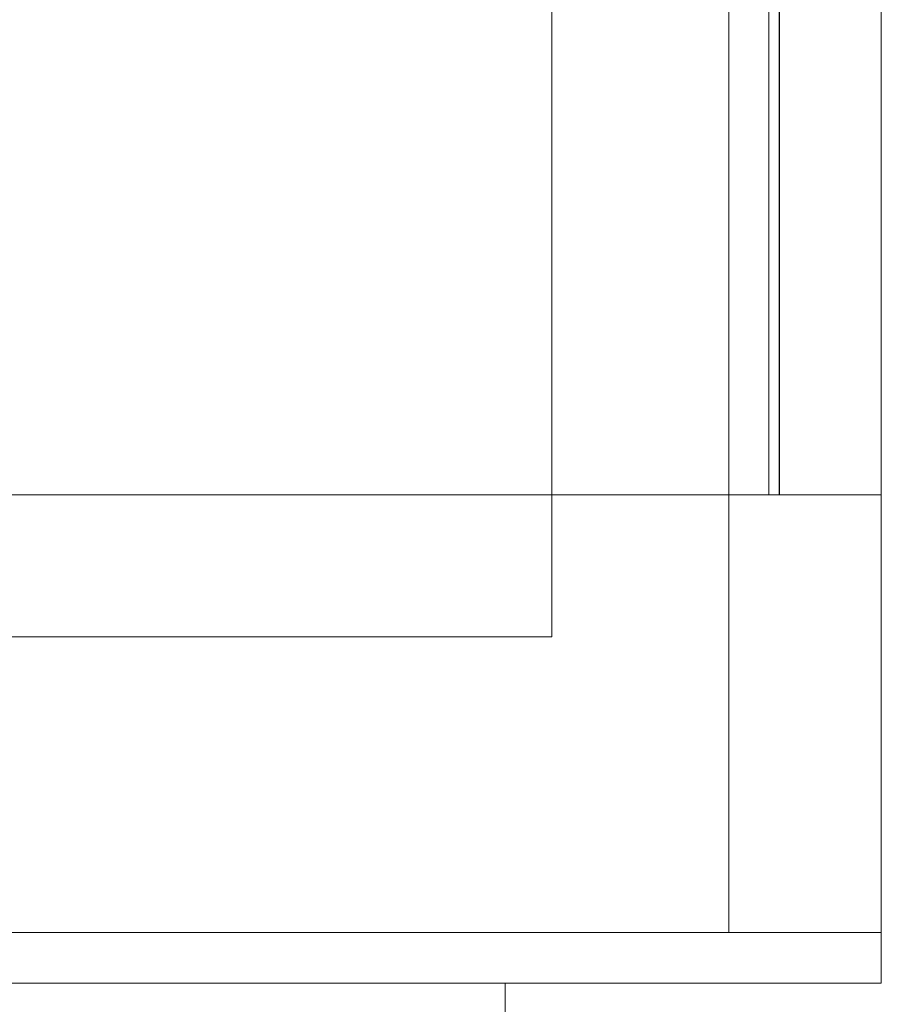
# Model space of a CAD drawing. Header units: millimetres. Extents: x -200 to 200, y -17 to 153.
# Tile 152 of 159: x 158 to 200, y 41 to 89. Entities that reach past the tile are written whole.
import ezdxf

# ---------------------------------------------------------------- set-up
doc = ezdxf.new("R2010")
doc.units = ezdxf.units.MM
doc.header["$LTSCALE"] = 12.7
doc.layers.add('Lighting-LED', color=7, linetype='Continuous', lineweight=5, true_color=0x000000)

msp = doc.modelspace()

# ---------------------------------------------------------------- linework, layer by layer
at = {"layer": 'Lighting-LED', "color": 18, "linetype": 'Continuous', "lineweight": 5, "true_color": 0x000000}
for points in [[(16.074, 58.622, -415.658), (16.074, 125.622, -415.658), (183.79, 125.622, -415.658), (183.79, 58.622, -415.658)], [(183.79, 58.622, -65.97), (183.79, 125.622, -65.97), (16.074, 125.622, -65.97), (16.074, 58.622, -65.97)], [(183.79, 58.622, -415.658), (183.79, 125.622, -415.658), (183.79, 125.622, -65.97), (183.79, 58.622, -65.97)], [(192.501, 44.073, -110.972), (192.501, 125.622, -110.972), (192.501, 125.622, -370.656), (192.501, 44.073, -370.656)], [(194.969, 65.613, -40.814), (194.969, 115.363, -40.814), (142.14, 115.363, -40.814), (142.14, 65.613, -40.814)], [(142.14, 65.613, -440.811), (142.14, 115.363, -440.811), (194.969, 115.363, -440.811), (194.969, 65.613, -440.811)], [(142.548, 65.613, -45.814), (142.548, 115.363, -45.814), (194.461, 115.363, -45.814), (194.461, 65.613, -45.814)], [(194.461, 65.613, -435.811), (194.461, 115.363, -435.811), (142.548, 115.363, -435.811), (142.548, 65.613, -435.811)], [(195.001, 65.613, -110.972), (195.001, 65.613, -46.354), (195.001, 115.363, -46.354), (195.001, 115.363, -110.972)], [(195.001, 115.363, -370.656), (195.001, 115.363, -435.271), (195.001, 65.613, -435.271), (195.001, 65.613, -370.656)], [(200.001, 65.613, -240.813), (200.001, 115.363, -240.813), (200.001, 115.363, -45.846), (200.001, 65.613, -45.846)], [(200.001, 65.613, -435.779), (200.001, 115.363, -435.779), (200.001, 115.363, -240.813), (200.001, 65.613, -240.813)], [(16.074, 58.622, -415.658), (183.79, 58.622, -415.658), (183.79, 58.622, -65.97), (16.074, 58.622, -65.97)], [(181.5, -17.131, -370.651), (-181.5, -17.131, -370.651), (-181.5, 41.573, -370.651), (181.5, 41.573, -370.651)], [(181.5, 41.573, -110.971), (181.5, -17.131, -110.971), (181.5, -17.131, -370.651), (181.5, 41.573, -370.651)], [(200.001, 41.573, -110.972), (192.501, 41.573, -110.972), (192.501, 41.573, -370.656), (200.001, 41.573, -370.656)]]:
    msp.add_3dface(points, dxfattribs=at)
for points, invisible_edges in [([(195.001, 65.613, -110.972), (195.001, 115.363, -110.972), (192.501, 125.622, -110.972), (192.501, 44.073, -110.972)], 10), ([(192.501, 44.073, -370.656), (192.501, 125.622, -370.656), (195.001, 115.363, -370.656), (195.001, 65.613, -370.656)], 10), ([(194.461, 65.613, -45.814), (194.461, 115.363, -45.814), (194.533, 115.363, -45.845), (194.533, 65.613, -45.845)], 4), ([(194.533, 65.613, -435.78), (194.533, 115.363, -435.78), (194.461, 115.363, -435.811), (194.461, 65.613, -435.811)], 1), ([(194.533, 65.613, -45.845), (194.533, 115.363, -45.845), (194.603, 115.363, -45.882), (194.603, 65.613, -45.882)], 5), ([(194.603, 65.613, -435.744), (194.603, 115.363, -435.744), (194.533, 115.363, -435.78), (194.533, 65.613, -435.78)], 5), ([(194.603, 65.613, -45.882), (194.603, 115.363, -45.882), (194.669, 115.363, -45.924), (194.669, 65.613, -45.924)], 5), ([(194.669, 65.613, -435.701), (194.669, 115.363, -435.701), (194.603, 115.363, -435.744), (194.603, 65.613, -435.744)], 5), ([(194.669, 65.613, -45.924), (194.669, 115.363, -45.924), (194.732, 115.363, -45.972), (194.732, 65.613, -45.972)], 5), ([(194.732, 65.613, -435.653), (194.732, 115.363, -435.653), (194.669, 115.363, -435.701), (194.669, 65.613, -435.701)], 5), ([(194.732, 65.613, -45.972), (194.732, 115.363, -45.972), (194.79, 115.363, -46.026), (194.79, 65.613, -46.026)], 5), ([(194.79, 65.613, -435.599), (194.79, 115.363, -435.599), (194.732, 115.363, -435.653), (194.732, 65.613, -435.653)], 5), ([(194.79, 65.613, -46.026), (194.79, 115.363, -46.026), (194.843, 115.363, -46.084), (194.843, 65.613, -46.084)], 5), ([(194.843, 65.613, -435.541), (194.843, 115.363, -435.541), (194.79, 115.363, -435.599), (194.79, 65.613, -435.599)], 5), ([(194.843, 65.613, -46.084), (194.843, 115.363, -46.084), (194.891, 115.363, -46.146), (194.891, 65.613, -46.146)], 5), ([(194.891, 65.613, -435.479), (194.891, 115.363, -435.479), (194.843, 115.363, -435.541), (194.843, 65.613, -435.541)], 5), ([(194.891, 65.613, -46.146), (194.891, 115.363, -46.146), (194.934, 115.363, -46.212), (194.934, 65.613, -46.212)], 5), ([(194.934, 65.613, -435.413), (194.934, 115.363, -435.413), (194.891, 115.363, -435.479), (194.891, 65.613, -435.479)], 5), ([(194.934, 65.613, -46.212), (194.934, 115.363, -46.212), (194.971, 115.363, -46.282), (194.971, 65.613, -46.282)], 5), ([(194.971, 65.613, -435.343), (194.971, 115.363, -435.343), (194.934, 115.363, -435.413), (194.934, 65.613, -435.413)], 5), ([(195.469, 65.613, -40.907), (195.469, 115.363, -40.907), (194.969, 115.363, -40.814), (194.969, 65.613, -40.814)], 1), ([(194.969, 65.613, -440.811), (194.969, 115.363, -440.811), (195.469, 115.363, -440.718), (195.469, 65.613, -440.718)], 4), ([(194.971, 65.613, -46.282), (194.971, 115.363, -46.282), (195.001, 115.363, -46.354), (195.001, 65.613, -46.354)], 1), ([(195.001, 65.613, -435.271), (195.001, 115.363, -435.271), (194.971, 115.363, -435.343), (194.971, 65.613, -435.343)], 4), ([(195.96, 65.613, -41.043), (195.96, 115.363, -41.043), (195.469, 115.363, -40.907), (195.469, 65.613, -40.907)], 5), ([(195.469, 65.613, -440.718), (195.469, 115.363, -440.718), (195.96, 115.363, -440.582), (195.96, 65.613, -440.582)], 5), ([(196.437, 65.613, -41.22), (196.437, 115.363, -41.22), (195.96, 115.363, -41.043), (195.96, 65.613, -41.043)], 5), ([(195.96, 65.613, -440.582), (195.96, 115.363, -440.582), (196.437, 115.363, -440.405), (196.437, 65.613, -440.405)], 5), ([(196.896, 65.613, -41.437), (196.896, 115.363, -41.437), (196.437, 115.363, -41.22), (196.437, 65.613, -41.22)], 5), ([(196.437, 65.613, -440.405), (196.437, 115.363, -440.405), (196.896, 115.363, -440.188), (196.896, 65.613, -440.188)], 5), ([(197.336, 65.613, -41.694), (197.336, 115.363, -41.694), (196.896, 115.363, -41.437), (196.896, 65.613, -41.437)], 5), ([(196.896, 65.613, -440.188), (196.896, 115.363, -440.188), (197.336, 115.363, -439.932), (197.336, 65.613, -439.932)], 5), ([(197.752, 65.613, -41.986), (197.752, 115.363, -41.986), (197.336, 115.363, -41.694), (197.336, 65.613, -41.694)], 5), ([(197.336, 65.613, -439.932), (197.336, 115.363, -439.932), (197.752, 115.363, -439.639), (197.752, 65.613, -439.639)], 5), ([(198.141, 65.613, -42.314), (198.141, 115.363, -42.314), (197.752, 115.363, -41.986), (197.752, 65.613, -41.986)], 5), ([(197.752, 65.613, -439.639), (197.752, 115.363, -439.639), (198.141, 115.363, -439.311), (198.141, 65.613, -439.311)], 5), ([(198.501, 65.613, -42.674), (198.501, 115.363, -42.674), (198.141, 115.363, -42.314), (198.141, 65.613, -42.314)], 5), ([(198.141, 65.613, -439.311), (198.141, 115.363, -439.311), (198.501, 115.363, -438.951), (198.501, 65.613, -438.951)], 5), ([(198.829, 65.613, -43.063), (198.829, 115.363, -43.063), (198.501, 115.363, -42.674), (198.501, 65.613, -42.674)], 5), ([(198.501, 65.613, -438.951), (198.501, 115.363, -438.951), (198.829, 115.363, -438.562), (198.829, 65.613, -438.562)], 5), ([(199.122, 65.613, -43.479), (199.122, 115.363, -43.479), (198.829, 115.363, -43.063), (198.829, 65.613, -43.063)], 5), ([(198.829, 65.613, -438.562), (198.829, 115.363, -438.562), (199.122, 115.363, -438.146), (199.122, 65.613, -438.146)], 5), ([(199.378, 65.613, -43.918), (199.378, 115.363, -43.918), (199.122, 115.363, -43.479), (199.122, 65.613, -43.479)], 5), ([(199.122, 65.613, -438.146), (199.122, 115.363, -438.146), (199.378, 115.363, -437.707), (199.378, 65.613, -437.707)], 5), ([(199.595, 65.613, -44.378), (199.595, 115.363, -44.378), (199.378, 115.363, -43.918), (199.378, 65.613, -43.918)], 5), ([(199.378, 65.613, -437.707), (199.378, 115.363, -437.707), (199.595, 115.363, -437.247), (199.595, 65.613, -437.247)], 5), ([(199.773, 65.613, -44.855), (199.773, 115.363, -44.855), (199.595, 115.363, -44.378), (199.595, 65.613, -44.378)], 5), ([(199.595, 65.613, -437.247), (199.595, 115.363, -437.247), (199.773, 115.363, -436.77), (199.773, 65.613, -436.77)], 5), ([(199.908, 65.613, -45.345), (199.908, 115.363, -45.345), (199.773, 115.363, -44.855), (199.773, 65.613, -44.855)], 5), ([(199.773, 65.613, -436.77), (199.773, 115.363, -436.77), (199.908, 115.363, -436.28), (199.908, 65.613, -436.28)], 5), ([(200.001, 65.613, -45.846), (200.001, 115.363, -45.846), (199.908, 115.363, -45.345), (199.908, 65.613, -45.345)], 4), ([(199.908, 65.613, -436.28), (199.908, 115.363, -436.28), (200.001, 115.363, -435.779), (200.001, 65.613, -435.779)], 1), ([(194.969, 65.613, -40.814), (142.14, 65.613, -40.814), (142.548, 65.613, -45.814), (194.461, 65.613, -45.814)], 10), ([(194.461, 65.613, -435.811), (142.548, 65.613, -435.811), (142.14, 65.613, -440.811), (194.969, 65.613, -440.811)], 10), ([(192.501, 44.073, -110.972), (200.001, 44.073, -110.972), (200.001, 65.613, -110.972), (195.001, 65.613, -110.972)], 8), ([(192.501, 44.073, -370.656), (195.001, 65.613, -370.656), (200.001, 65.613, -370.656), (192.501, 41.573, -370.656)], 13), ([(194.461, 65.613, -45.814), (195.469, 65.613, -40.907), (194.969, 65.613, -40.814)], 9), ([(194.461, 65.613, -45.814), (194.533, 65.613, -45.845), (196.896, 65.613, -41.437), (196.437, 65.613, -41.22)], 10), ([(196.437, 65.613, -41.22), (195.96, 65.613, -41.043), (195.469, 65.613, -40.907), (194.461, 65.613, -45.814)], 12), ([(194.461, 65.613, -435.811), (195.469, 65.613, -440.718), (195.96, 65.613, -440.582), (196.437, 65.613, -440.405)], 9), ([(194.969, 65.613, -440.811), (195.469, 65.613, -440.718), (194.461, 65.613, -435.811)], 10), ([(196.437, 65.613, -440.405), (196.896, 65.613, -440.188), (194.533, 65.613, -435.78), (194.461, 65.613, -435.811)], 10), ([(197.336, 65.613, -41.694), (196.896, 65.613, -41.437), (194.533, 65.613, -45.845), (194.603, 65.613, -45.882)], 10), ([(194.603, 65.613, -435.744), (194.533, 65.613, -435.78), (196.896, 65.613, -440.188), (197.336, 65.613, -439.932)], 10), ([(197.752, 65.613, -41.986), (197.336, 65.613, -41.694), (194.603, 65.613, -45.882), (194.669, 65.613, -45.924)], 10), ([(197.336, 65.613, -439.932), (197.752, 65.613, -439.639), (194.669, 65.613, -435.701), (194.603, 65.613, -435.744)], 10), ([(194.669, 65.613, -45.924), (194.732, 65.613, -45.972), (198.141, 65.613, -42.314), (197.752, 65.613, -41.986)], 10), ([(197.752, 65.613, -439.639), (198.141, 65.613, -439.311), (194.732, 65.613, -435.653), (194.669, 65.613, -435.701)], 10), ([(198.141, 65.613, -42.314), (194.732, 65.613, -45.972), (194.79, 65.613, -46.026)], 9), ([(194.79, 65.613, -435.599), (194.732, 65.613, -435.653), (198.141, 65.613, -439.311)], 10), ([(198.501, 65.613, -42.674), (198.141, 65.613, -42.314), (194.79, 65.613, -46.026), (194.843, 65.613, -46.084)], 10), ([(198.141, 65.613, -439.311), (198.501, 65.613, -438.951), (194.843, 65.613, -435.541), (194.79, 65.613, -435.599)], 10), ([(194.843, 65.613, -46.084), (194.891, 65.613, -46.146), (198.829, 65.613, -43.063), (198.501, 65.613, -42.674)], 10), ([(198.501, 65.613, -438.951), (198.829, 65.613, -438.562), (194.891, 65.613, -435.479), (194.843, 65.613, -435.541)], 10), ([(194.891, 65.613, -46.146), (194.934, 65.613, -46.212), (199.122, 65.613, -43.479), (198.829, 65.613, -43.063)], 10), ([(194.934, 65.613, -435.413), (194.891, 65.613, -435.479), (198.829, 65.613, -438.562), (199.122, 65.613, -438.146)], 10), ([(199.378, 65.613, -43.918), (199.122, 65.613, -43.479), (194.934, 65.613, -46.212), (194.971, 65.613, -46.282)], 10), ([(199.122, 65.613, -438.146), (199.378, 65.613, -437.707), (194.971, 65.613, -435.343), (194.934, 65.613, -435.413)], 10), ([(199.595, 65.613, -44.378), (199.378, 65.613, -43.918), (194.971, 65.613, -46.282), (195.001, 65.613, -46.354)], 10), ([(195.001, 65.613, -435.271), (194.971, 65.613, -435.343), (199.378, 65.613, -437.707), (199.595, 65.613, -437.247)], 10), ([(195.001, 65.613, -46.354), (199.773, 65.613, -44.855), (199.595, 65.613, -44.378)], 9), ([(195.001, 65.613, -46.354), (199.908, 65.613, -45.345), (199.773, 65.613, -44.855)], 9), ([(195.001, 65.613, -46.354), (195.001, 65.613, -110.972), (200.001, 65.613, -110.972), (200.001, 65.613, -45.846)], 12), ([(200.001, 65.613, -45.846), (199.908, 65.613, -45.345), (195.001, 65.613, -46.354)], 10), ([(199.595, 65.613, -437.247), (199.773, 65.613, -436.77), (195.001, 65.613, -435.271)], 10), ([(199.773, 65.613, -436.77), (199.908, 65.613, -436.28), (195.001, 65.613, -435.271)], 10), ([(200.001, 65.613, -370.656), (195.001, 65.613, -435.271), (199.908, 65.613, -436.28)], 11), ([(200.001, 65.613, -370.656), (195.001, 65.613, -370.656), (195.001, 65.613, -435.271)], 8), ([(200.001, 65.613, -370.656), (199.908, 65.613, -436.28), (200.001, 65.613, -435.779)], 9), ([(200.001, 65.613, -110.972), (200.001, 65.613, -240.813), (200.001, 65.613, -45.846)], 8), ([(200.001, 41.573, -370.656), (200.001, 65.613, -370.656), (200.001, 65.613, -240.813)], 8), ([(200.001, 65.613, -240.813), (200.001, 65.613, -110.972), (200.001, 44.073, -110.972), (200.001, 41.573, -370.656)], 12), ([(200.001, 65.613, -435.779), (200.001, 65.613, -240.813), (200.001, 65.613, -370.656)], 8), ([(-192.502, 44.073, -110.972), (-200.002, 44.073, -110.972), (-200.002, 44.073, -110.971), (200.001, 44.073, -110.971)], 8), ([(-181.5, 41.573, -110.971), (181.5, 41.573, -110.971), (-200.002, 44.073, -110.971)], 11), ([(181.5, 41.573, -110.971), (200.001, 41.573, -110.971), (200.001, 44.073, -110.971), (-200.002, 44.073, -110.971)], 8), ([(-192.502, 44.073, -110.972), (200.001, 44.073, -110.971), (192.501, 44.073, -110.972)], 11), ([(192.501, 44.073, -110.972), (-192.502, 44.073, -370.656), (-192.502, 44.073, -110.972)], 9), ([(192.501, 44.073, -110.972), (192.501, 44.073, -370.656), (-192.502, 44.073, -370.656)], 8), ([(192.501, 41.573, -370.656), (-192.502, 41.573, -370.656), (-192.502, 44.073, -370.656), (192.501, 44.073, -370.656)], 10), ([(200.001, 44.073, -110.971), (200.001, 44.073, -110.972), (192.501, 44.073, -110.972)], 8), ([(200.001, 41.573, -370.656), (200.001, 44.073, -110.972), (200.001, 41.573, -110.972)], 11), ([(200.001, 44.073, -110.972), (200.001, 44.073, -110.971), (200.001, 41.573, -110.971), (200.001, 41.573, -110.972)], 8), ([(-192.502, 41.573, -370.656), (192.501, 41.573, -370.656), (181.5, 41.573, -370.651), (-181.5, 41.573, -370.651)], 10), ([(-181.5, 41.573, -110.971), (-181.5, -17.131, -110.971), (181.5, -17.131, -110.971), (181.5, 41.573, -110.971)], 8), ([(192.501, 41.573, -370.656), (192.501, 41.573, -110.972), (181.5, 41.573, -110.971), (181.5, 41.573, -370.651)], 10), ([(192.501, 41.573, -110.972), (200.001, 41.573, -110.972), (200.001, 41.573, -110.971), (181.5, 41.573, -110.971)], 8), ([(200.001, 41.573, -110.972), (200.001, 41.573, -110.972), (200.001, 41.573, -370.656)], 8)]:
    msp.add_3dface(points, dxfattribs=dict(at, invisible_edges=invisible_edges))

doc.saveas('drawing.dxf')
